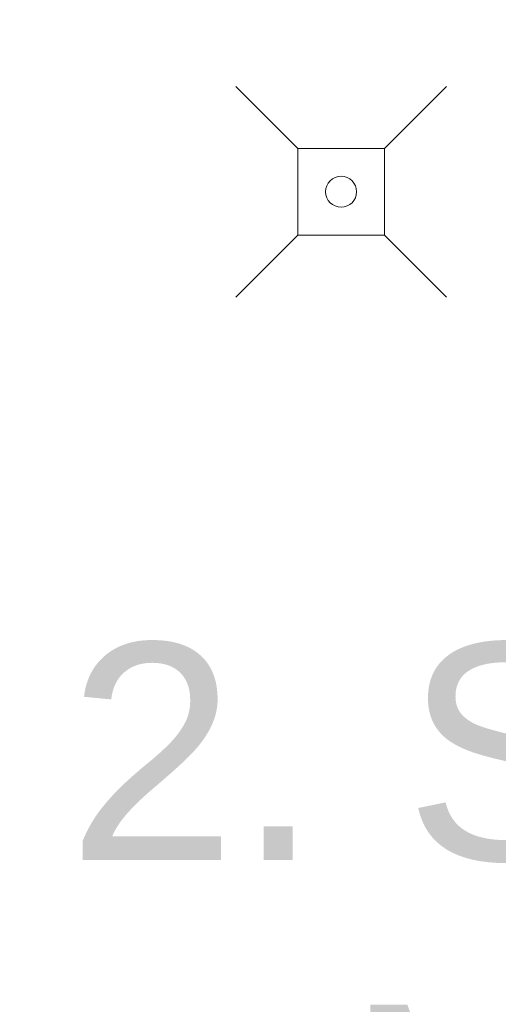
# Model space of a CAD drawing. Header units: millimetres. Extents: x 19887 to 192597, y -14203 to 39042.
# Tile 107 of 256: x 39925 to 40021, y -10707 to -10510. Entities that reach past the tile are written whole.
import ezdxf

# ---------------------------------------------------------------- set-up
doc = ezdxf.new("R2010")
doc.units = ezdxf.units.MM
doc.linetypes.add('CONTINOUS', pattern=[0])
doc.layers.add('A_DBA-RAMKI', color=6, linetype='Continuous')
doc.layers.add('A_DBA_WPUSTY SAN', color=150, linetype='Continuous')
doc.styles.add('ARIAL', font='arial.ttf')

# ---------------------------------------------------------------- blocks, each defined once
blk = doc.blocks.new('wpust_podl')
at = {"layer": 'A_DBA_WPUSTY SAN', "lineweight": 9}
for p, q in [((-17, 17), (-7, 7)), ((7, 7), (17, 17)), ((-7, -7), (-7, 7)), ((-7, 7), (7, 7)), ((7, 7), (7, -7)), ((-17, -17), (-7, -7)), ((7, -7), (-7, -7)), ((7, -7), (17, -17))]:
    blk.add_line(p, q, dxfattribs=at)
at = {"layer": 'A_DBA_WPUSTY SAN', "linetype": 'CONTINOUS', "lineweight": 9}
blk.add_circle((0, 0), 2.5, dxfattribs=at)

msp = doc.modelspace()

# ---------------------------------------------------------------- block references
at = {"layer": 'A_DBA_WPUSTY SAN', "xscale": 1.234285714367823, "yscale": 1.234285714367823, "zscale": 1.234285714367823, "rotation": 90.00000000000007}
msp.add_blockref('wpust_podl', (39989.3, -10544.58, 0), dxfattribs=at)

# ---------------------------------------------------------------- texts
at = {"layer": 'A_DBA-RAMKI', "color": 3, "ltscale": 60, "insert": (40095.77, -10728.49, 0), "char_height": 43.2, "width": 1545.592, "attachment_point": 5, "style": 'ARIAL'}
msp.add_mtext('2. SZATNIA\\PMĘSKA\\PON', dxfattribs=at)

doc.saveas('drawing.dxf')
